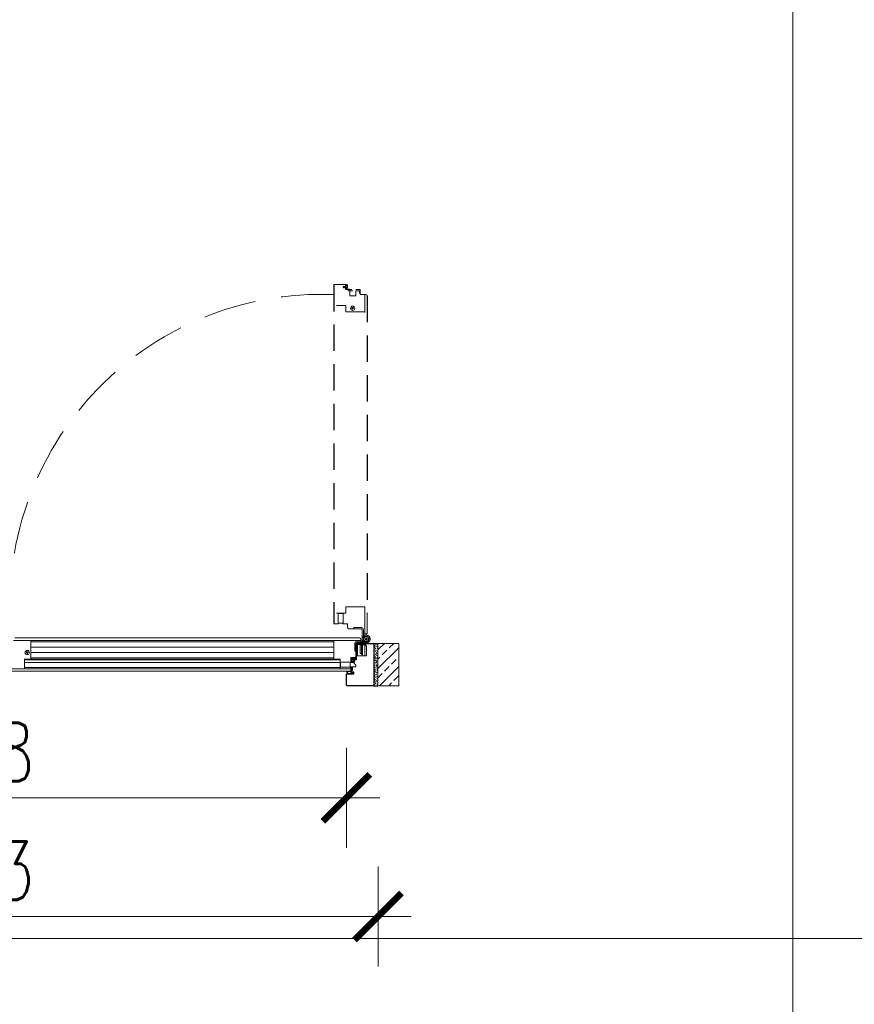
# Model space of a CAD drawing. Header units: millimetres. Extents: x 23192 to 149900, y -396339 to -79279.
# Tile 93 of 136: x 76012 to 76213, y -210633 to -210396. Entities that reach past the tile are written whole.
import ezdxf

# ---------------------------------------------------------------- set-up
doc = ezdxf.new("R2010")
doc.units = ezdxf.units.MM
for name, pattern in [('DASHDOT', [25.4, 12.7, -6.35, 0, -6.35]), ('DASHED', [19.05, 12.7, -6.35]), ('HIDDENX2', [19.05, 12.7, -6.35])]:
    doc.linetypes.add(name, pattern=pattern)
doc.layers.get('0').update_dxf_attribs({"lineweight": 0})
for name, color, linetype, lineweight in [('! Ślusarka opisy', 2, 'Continuous', 15), ('0_LEGENDA', 7, 'Continuous', 13), ('Drzwi - hatch', 8, 'Continuous', 5), ('Drzwi KRAWĘDZIE', 7, 'Continuous', 20), ('Drzwi Kreskowanie', 252, 'Continuous', 5)]:
    doc.layers.add(name, color=color, linetype=linetype, lineweight=lineweight)
for name, color, linetype in [('Drzwi PRZER-DUŻA', 240, 'DASHED'), ('GRUBA', 4, 'Continuous'), ('GRUBA-2', 210, 'Continuous'), ('POMOCN-2', 13, 'Continuous'), ('SYMETRIA-DASHDOT', 6, 'DASHDOT')]:
    doc.layers.add(name, color=color, linetype=linetype)
doc.styles.add('SIMPLEX', font='simplex.shx', dxfattribs={"width": 0.77})
doc.dimstyles.new('OL PB 200', dxfattribs={"dimscale": 4, "dimtxt": 3.5, "dimasz": 0.2, "dimexe": 10, "dimexo": 10, "dimgap": 1, "dimtad": 1, "dimdec": 1, "dimrnd": 0.5, "dimzin": 9, "dimdsep": 46, "dimtxsty": 'SIMPLEX', "dimblk": 'thick_MSz', "dimcen": 0.1, "dimdle": 8, "dimse1": 1, "dimse2": 1, "dimclrd": 256, "dimclre": 256, "dimclrt": 3, "dimadec": 1, "dimazin": 2, "dimtfac": 1, "dimtdec": 1, "dimtix": 1, "dimtofl": 0, "dimtmove": 2, "dimatfit": 3, "dimldrblk": 'thick_MSz', "dimfxl": 10, "dimfxlon": 1, "dimtolj": 1, "dimlwd": -1, "dimlwe": -1, "dimarcsym": 0})

# ---------------------------------------------------------------- blocks, each defined once
blk = doc.blocks.new('thick_MSz')
for p, q in [((0, 15), (0, -15)), ((-10, 0), (10, 0))]:
    blk.add_line(p, q)
at = {"const_width": 2, "elevation": 2}
blk.add_lwpolyline([(-7.07, -7.07), (7.07, 7.07)], dxfattribs=at)
blk = doc.blocks.new('*D412')
at = {"layer": '0_LEGENDA', "transparency": 16777216}
blk.add_line((75913.92, -210583.07), (76090.13, -210583.07), dxfattribs=at)
at = {"layer": 'DEFPOINTS', "color": 0, "transparency": 16777216}
for p in [(75913.12, -210554.54), (76090.93, -210554.54), (76090.93, -210583.07)]:
    blk.add_point(p, dxfattribs=at)
at = {"layer": '0_LEGENDA', "transparency": 16777216, "xscale": 0.8, "yscale": 0.8, "zscale": 0.8, "rotation": 180}
blk.add_blockref('thick_MSz', (75913.12, -210583.07), dxfattribs=at)
at = {"layer": '0_LEGENDA', "transparency": 16777216, "xscale": 0.8, "yscale": 0.8, "zscale": 0.8}
blk.add_blockref('thick_MSz', (76090.93, -210583.07), dxfattribs=at)
at = {"layer": '0_LEGENDA', "color": 3, "transparency": 16777216, "insert": (76002.03, -210572.07), "char_height": 14, "attachment_point": 5, "style": 'SIMPLEX'}
blk.add_mtext('\\A1;178', dxfattribs=at)
blk = doc.blocks.new('*D413')
at = {"layer": '0_LEGENDA', "transparency": 16777216}
blk.add_line((75906.32, -210611.58), (76097.73, -210611.58), dxfattribs=at)
at = {"layer": 'DEFPOINTS', "color": 0, "transparency": 16777216}
for p in [(75905.52, -210556.15), (76098.53, -210556.15), (76098.53, -210611.58)]:
    blk.add_point(p, dxfattribs=at)
at = {"layer": '0_LEGENDA', "transparency": 16777216, "xscale": 0.8, "yscale": 0.8, "zscale": 0.8, "rotation": 180}
blk.add_blockref('thick_MSz', (75905.52, -210611.58), dxfattribs=at)
at = {"layer": '0_LEGENDA', "transparency": 16777216, "xscale": 0.8, "yscale": 0.8, "zscale": 0.8}
blk.add_blockref('thick_MSz', (76098.53, -210611.58), dxfattribs=at)
at = {"layer": '0_LEGENDA', "color": 3, "transparency": 16777216, "insert": (76002.03, -210600.58), "char_height": 14, "attachment_point": 5, "style": 'SIMPLEX'}
blk.add_mtext('\\A1;193', dxfattribs=at)

msp = doc.modelspace()

# ---------------------------------------------------------------- hatches: boundary and pattern name
at = {"layer": 'Drzwi - hatch'}
h = msp.add_hatch(dxfattribs=at)
h.set_pattern_fill('AR-CONC', color=256, scale=0.003, angle=180)
h.set_pattern_definition([(230, (74828.89995, -206270.4583), (-0.546554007, 0.047817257), [0.05715, -0.62865]), (175, (74828.89995, -206270.4583), (0.105730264, -0.573170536), [0.04572, -0.50292175]), (280.451445, (74828.8544, -206270.4543), (-0.44082374, -0.525353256), [0.048570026, -0.534270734]), (226.1842, (74828.89995, -206270.6107), (-0.81323712, 0.12612698), [0.085725, -0.942975]), (276.635558, (74828.8322, -206270.6002), (-0.7122124, -0.74227837), [0.07285507, -0.80140682]), (171.184151, (74828.89995, -206270.6107), (-0.7122124, -0.74227837), [0.0685799, -0.7543792]), (201, (74828.82375, -206270.5726), (-0.454843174, 0.306795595), [0.05715, -0.62865]), (146, (74828.82375, -206270.5726), (-0.185406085, -0.5525639), [0.04572, -0.50292]), (251.451445, (74828.78585, -206270.547), (-0.64024926, -0.245768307), [0.048570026, -0.53426981]), (217.5, (74828.89995, -206270.45828), (-0.00926581, -0.253665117), [0, -0.496824, 0, -0.51054, 0, -0.504825]), (187.5, (74828.89995, -206270.45828), (-0.200458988, -0.300541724), [0, -0.291084, 0, -0.485394, 0, -0.192405]), (147.5, (74829.06988, -206270.45828), (-0.4067717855, 0.017186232), [0, -0.1905, 0, -0.59436, 0, -0.78867]), (137.5, (74829.14608, -206270.45828), (-0.444387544, -0.076279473), [0, -0.24765, 0, -0.394716, 0, -0.56007])])
h.paths.add_polyline_path([(76098.528, -210555.948), (76097.528, -210555.948), (76097.528, -210545.948), (76098.528, -210545.948)])
h = msp.add_hatch(dxfattribs=at)
h.set_pattern_fill('ANSI33', color=256, scale=0.5, angle=180)
h.set_pattern_definition([(225, (75832.9473, -206529.4965), (2.245064, -2.245064), []), (225, (75830.7023, -206529.4965), (2.245064, -2.245064), [1.5875, -0.79375])])
h.paths.add_polyline_path([(76103.528, -210556.148), (76103.528, -210545.948), (76098.528, -210545.948), (76098.528, -210556.148)])
at = {"layer": 'Drzwi Kreskowanie'}
h = msp.add_hatch(dxfattribs=at)
h.set_pattern_fill('ANSI37', color=256, scale=0.05, angle=450, style=0)
h.set_pattern_definition([(225, (75408.12845, -204547.88556), (-0.1122532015, 0.1122532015), []), (135, (75408.12845, -204547.88556), (0.1122532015, 0.1122532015), [])])
h.paths.add_polyline_path([(76093.378, -210548.448), (76093.578, -210548.448), (76093.578, -210547.448), (76093.378, -210547.448)])
h = msp.add_hatch(dxfattribs=at)
h.set_pattern_fill('ANSI37', color=256, scale=0.05, angle=450, style=0)
h.set_pattern_definition([(135, (73987.41231, -206530.42828), (-0.1122532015, -0.1122532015), []), (225, (73987.41231, -206530.42828), (0.1122532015, -0.1122532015), [])])
h.paths.add_polyline_path([(76092.183, -210552.348), (76092.383, -210552.348), (76092.383, -210551.548), (76092.333, -210551.548), (76092.333, -210551.848), (76092.183, -210551.848)])

# ---------------------------------------------------------------- linework, layer by layer
at = {"layer": '! Ślusarka opisy', "linetype": 'HIDDENX2'}
msp.add_arc((76084.872, -210536.937), 74.87, 87.6606, 187.34274, dxfattribs=at)
for p, q in [((76088.028, -210459.698), (76090.628, -210459.698)), ((76090.728, -210460.898), (76090.728, -210459.698)), ((76090.728, -210460.898), (76092.247, -210460.898)), ((76093.182, -210460.898), (76094.228, -210460.898)), ((76094.228, -210462.098), (76094.228, -210461.098)), ((76094.228, -210461.748), (76094.228, -210462.098)), ((76094.228, -210462.098), (76095.608, -210462.098)), ((76094.228, -210462.098), (76095.608, -210462.098)), ((76095.328, -210462.098), (76095.328, -210466.448)), ((76011.198, -210544.648), (76089.428, -210544.648)), ((76010.878, -210545.248), (76015.228, -210545.248)), ((76094.428, -210545.248), (76010.878, -210545.248)), ((76008.478, -210552.048), (76092.028, -210552.048)), ((76008.578, -210552.648), (76091.928, -210552.648))]:
    msp.add_line(p, q)
at = {"ltscale": 0.2}
for p, q in [((76015.028, -210549.448), (76087.928, -210549.448)), ((76015.028, -210549.748), (76088.428, -210549.748))]:
    msp.add_line(p, q, dxfattribs=at)
for points in [[(76095.328, -210464.748), (76095.328, -210464.748), (76095.328, -210466.248), (76090.828, -210466.248), (76090.828, -210464.748), (76088.528, -210464.748)], [(76095.328, -210543.648), (76095.328, -210537.148), (76090.828, -210537.148), (76090.828, -210538.648), (76088.528, -210538.648)], [(76013.528, -210545.248), (76013.528, -210545.248), (76015.028, -210545.248), (76015.028, -210549.748), (76013.528, -210549.748), (76013.528, -210552.048)], [(76094.428, -210545.248), (76087.928, -210545.248), (76087.928, -210549.748), (76089.428, -210549.748), (76089.428, -210552.048)]]:
    msp.add_lwpolyline(points)
for points in [[(76095.028, -210543.648), (76095.608, -210543.648, 0.4142136), (76095.928, -210543.328), (76095.928, -210538.648)], [(76087.928, -210541.148, 0.4142136), (76088.028, -210541.248), (76089.029, -210541.248)], [(76090.029, -210541.248), (76091.228, -210541.248), (76091.228, -210542.128, 0.4142136), (76091.548, -210542.448), (76092.728, -210542.448)], [(76094.428, -210545.548), (76094.428, -210544.968, 0.4142136), (76094.108, -210544.648), (76089.428, -210544.648)], [(76092.028, -210550.548), (76092.028, -210549.348), (76092.908, -210549.348, 0.4142136), (76093.228, -210549.028), (76093.228, -210547.848)], [(76091.928, -210552.648, 0.4142136), (76092.028, -210552.548), (76092.028, -210551.548)]]:
    msp.add_lwpolyline(points, format="xyb")
msp.add_lwpolyline([(76013.528, -210549.898), (76089.428, -210549.898)], dxfattribs=at)
for centre in [(76092.428, -210465.398), (76014.178, -210548.148)]:
    msp.add_circle(centre, 0.5)
for centre, radius, start, end in [((76088.028, -210459.798), 0.1, 90, 179.99979), ((76095.608, -210462.418), 0.32, 0, 90)]:
    msp.add_arc(centre, radius, start, end)
at = {"layer": '0_LEGENDA', "linetype": 'ByBlock', "ltscale": 5}
for p, q in [((76198.319, -211346.756), (76198.319, -210174.458)), ((67487.721, -210616.853), (76925.314, -210616.848))]:
    msp.add_line(p, q, dxfattribs=at)
at = {"layer": 'Drzwi KRAWĘDZIE'}
for p, q in [((76090.117, -210460.327), (76090.117, -210460.261)), ((76090.188, -210460.142), (76090.119, -210460.255)), ((76090.119, -210460.334), (76090.2, -210460.453)), ((76090.291, -210460.137), (76090.198, -210460.137)), ((76090.313, -210460.458), (76090.209, -210460.458)), ((76090.24, -210460.208), (76090.3, -210460.155)), ((76090.397, -210460.199), (76090.24, -210460.208)), ((76090.319, -210460.442), (76090.24, -210460.365)), ((76090.24, -210460.365), (76090.388, -210460.371)), ((76090.388, -210460.371), (76090.458, -210460.455)), ((76090.462, -210460.141), (76090.397, -210460.199)), ((76090.552, -210460.459), (76090.466, -210460.459)), ((76090.529, -210460.138), (76090.47, -210460.138)), ((76090.49, -210460.216), (76090.537, -210460.156)), ((76090.728, -210460.216), (76090.49, -210460.216)), ((76090.56, -210460.44), (76090.49, -210460.373)), ((76090.49, -210460.373), (76090.728, -210460.373)), ((76090.728, -210460.216), (76090.728, -210459.753)), ((76090.728, -210460.768), (76090.728, -210460.373)), ((76090.728, -210460.459), (76090.728, -210460.768)), ((76090.767, -210460.811), (76091.608, -210460.899)), ((76090.827, -210459.698), (76090.782, -210459.698)), ((76090.827, -210460.7), (76090.827, -210459.81)), ((76090.846, -210460.722), (76091.062, -210460.744)), ((76090.911, -210459.895), (76090.847, -210459.804)), ((76090.938, -210459.838), (76090.875, -210459.726)), ((76090.982, -210460.491), (76090.982, -210460.498)), ((76090.984, -210460.482), (76091.078, -210460.319)), ((76091.079, -210460.603), (76090.987, -210460.511)), ((76091.162, -210459.704), (76091.012, -210459.851)), ((76091.05, -210460.469), (76091.066, -210460.432)), ((76091.158, -210459.799), (76091.052, -210459.901)), ((76091.137, -210460.582), (76091.056, -210460.501)), ((76091.066, -210460.432), (76091.108, -210460.344)), ((76091.086, -210460.723), (76091.086, -210460.618)), ((76091.088, -210460.29), (76091.088, -210460.089)), ((76091.106, -210460.071), (76091.13, -210460.071)), ((76091.108, -210460.344), (76091.13, -210460.306)), ((76091.136, -210460.285), (76091.136, -210460.135)), ((76091.137, -210460.582), (76091.137, -210460.693)), ((76091.152, -210460.129), (76091.152, -210460.129)), ((76091.158, -210460.053), (76091.158, -210459.799)), ((76091.158, -210460.135), (76091.158, -210460.385)), ((76091.619, -210460.799), (76091.168, -210460.729)), ((76091.199, -210459.695), (76091.182, -210459.695)), ((76091.193, -210460.42), (76091.193, -210460.42)), ((76091.228, -210460.385), (76091.228, -210459.724)), ((76091.228, -210460.385), (76091.228, -210459.724)), ((76091.328, -210460.894), (76091.328, -210461.194)), ((76092.457, -210461.194), (76091.328, -210461.194)), ((76091.328, -210461.194), (76092.393, -210461.194)), ((76091.656, -210460.842), (76091.656, -210460.855)), ((76091.728, -210461.194), (76091.728, -210462.394)), ((76091.828, -210460.898), (76091.828, -210461.194)), ((76094.048, -210461.194), (76093.182, -210461.194)), ((76093.227, -210461.194), (76093.227, -210462.394)), ((76093.227, -210462.394), (76091.728, -210462.394)), ((76088.919, -210538.748), (76090.139, -210538.748)), ((76092.728, -210542.148), (76092.728, -210542.448)), ((76092.728, -210542.148), (76094.528, -210542.148)), ((76092.728, -210542.448), (76094.528, -210542.448)), ((76094.728, -210544.898), (76094.728, -210542.648)), ((76095.028, -210544.898), (76095.028, -210542.648)), ((76095.678, -210543.948), (76095.028, -210543.948)), ((76095.114, -210544.248), (76095.028, -210544.248)), ((76095.078, -210544.162), (76095.201, -210544.458)), ((76095.628, -210544.812), (76095.628, -210544.648)), ((76095.628, -210544.648), (76095.728, -210544.648)), ((76095.628, -210544.648), (76095.728, -210544.648)), ((76095.628, -210544.812), (76095.628, -210544.648)), ((76095.728, -210544.648), (76095.728, -210544.812)), ((76095.728, -210544.648), (76095.728, -210544.812)), ((76015.028, -210545.548), (76087.928, -210545.548)), ((76015.028, -210546.848), (76087.928, -210546.848)), ((76092.928, -210547.848), (76092.928, -210546.048)), ((76093.228, -210547.848), (76093.228, -210546.048)), ((76095.678, -210545.548), (76093.428, -210545.548)), ((76095.678, -210545.848), (76093.428, -210545.848)), ((76093.628, -210548.948), (76093.628, -210546.445)), ((76095.628, -210546.248), (76093.825, -210546.248)), ((76094.228, -210546.325), (76094.528, -210546.325)), ((76094.228, -210546.325), (76094.228, -210548.404)), ((76094.528, -210546.248), (76094.528, -210548.648)), ((76094.728, -210544.898), (76094.728, -210545.548)), ((76094.828, -210546.248), (76094.828, -210548.648)), ((76094.828, -210546.325), (76094.828, -210548.948)), ((76094.828, -210546.325), (76095.328, -210546.325)), ((76094.942, -210545.498), (76095.237, -210545.376)), ((76095.028, -210545.462), (76095.028, -210545.548)), ((76095.328, -210546.325), (76095.328, -210548.948)), ((76095.428, -210544.848), (76095.592, -210544.848)), ((76095.428, -210544.948), (76095.428, -210544.848)), ((76095.428, -210544.848), (76095.592, -210544.848)), ((76095.428, -210544.948), (76095.428, -210544.848)), ((76095.592, -210544.948), (76095.428, -210544.948)), ((76095.592, -210544.948), (76095.428, -210544.948)), ((76095.628, -210545.148), (76095.628, -210544.985)), ((76095.628, -210545.148), (76095.628, -210544.985)), ((76095.728, -210545.148), (76095.628, -210545.148)), ((76095.728, -210545.148), (76095.628, -210545.148)), ((76095.628, -210545.948), (76095.628, -210546.548)), ((76095.628, -210546.548), (76095.778, -210546.548)), ((76095.728, -210544.985), (76095.728, -210545.148)), ((76095.728, -210544.985), (76095.728, -210545.148)), ((76095.765, -210544.848), (76095.928, -210544.848)), ((76095.765, -210544.848), (76095.928, -210544.848)), ((76095.928, -210544.948), (76095.765, -210544.948)), ((76095.928, -210544.948), (76095.765, -210544.948)), ((76095.778, -210546.548), (76095.778, -210548.948)), ((76095.928, -210544.848), (76095.928, -210544.948)), ((76095.928, -210544.848), (76095.928, -210544.948)), ((76015.028, -210548.148), (76087.928, -210548.148)), ((76092.13, -210549.377), (76092.13, -210549.394)), ((76092.139, -210549.415), (76092.285, -210549.565)), ((76092.819, -210549.348), (76092.159, -210549.348)), ((76092.233, -210549.419), (76092.336, -210549.525)), ((76092.487, -210549.419), (76092.233, -210549.419)), ((76092.505, -210549.471), (76092.505, -210549.447)), ((76092.725, -210549.489), (76092.524, -210549.489)), ((76092.563, -210549.425), (76092.563, -210549.425)), ((76092.57, -210549.419), (76092.819, -210549.419)), ((76092.719, -210549.441), (76092.57, -210549.441)), ((76092.779, -210549.469), (76092.741, -210549.447)), ((76092.916, -210549.593), (76092.754, -210549.499)), ((76092.866, -210549.511), (76092.779, -210549.469)), ((76092.854, -210549.383), (76092.854, -210549.384)), ((76092.903, -210549.527), (76092.866, -210549.511)), ((76092.928, -210547.848), (76093.228, -210547.848)), ((76093.016, -210549.44), (76092.935, -210549.521)), ((76093.037, -210549.498), (76092.945, -210549.59)), ((76093.016, -210549.44), (76093.128, -210549.44)), ((76093.157, -210549.491), (76093.053, -210549.49)), ((76093.156, -210549.73), (76093.179, -210549.515)), ((76093.233, -210548.957), (76093.163, -210549.409)), ((76093.245, -210549.81), (76093.333, -210548.968)), ((76093.276, -210548.921), (76093.29, -210548.921)), ((76095.778, -210548.948), (76093.328, -210548.948)), ((76094.228, -210548.404), (76094.528, -210548.404)), ((76094.528, -210548.648), (76094.828, -210548.648)), ((76094.828, -210548.948), (76095.328, -210548.948)), ((76089.428, -210550.498), (76013.528, -210550.498)), ((76089.428, -210551.748), (76013.528, -210551.748)), ((76089.528, -210551.658), (76089.528, -210550.438)), ((76092.133, -210549.749), (76092.133, -210549.794)), ((76092.133, -210550.548), (76092.133, -210550.248)), ((76092.133, -210550.248), (76092.333, -210550.248)), ((76092.133, -210550.448), (76092.333, -210550.448)), ((76092.133, -210551.548), (76092.133, -210551.848)), ((76092.133, -210551.648), (76092.333, -210551.648)), ((76092.133, -210551.848), (76092.333, -210551.848)), ((76092.273, -210549.638), (76092.16, -210549.702)), ((76092.651, -210549.848), (76092.187, -210549.848)), ((76092.329, -210549.666), (76092.238, -210549.73)), ((76093.135, -210549.75), (76092.245, -210549.75)), ((76092.333, -210550.548), (76092.333, -210550.248)), ((76092.333, -210551.548), (76092.333, -210551.848)), ((76092.572, -210550.048), (76092.572, -210550.107)), ((76092.572, -210550.285), (76092.572, -210550.379)), ((76092.575, -210550.114), (76092.633, -210550.18)), ((76092.577, -210550.388), (76092.689, -210550.458)), ((76092.651, -210550.087), (76092.59, -210550.04)), ((76092.642, -210550.337), (76092.59, -210550.277)), ((76092.633, -210550.18), (76092.642, -210550.337)), ((76092.651, -210549.848), (76092.651, -210550.087)), ((76092.762, -210550.459), (76092.695, -210550.459)), ((76092.768, -210550.457), (76092.888, -210550.376)), ((76092.799, -210550.337), (76092.805, -210550.189)), ((76092.876, -210550.258), (76092.799, -210550.337)), ((76092.805, -210550.189), (76092.889, -210550.119)), ((76092.808, -210550.087), (76092.808, -210549.848)), ((76093.202, -210549.848), (76092.808, -210549.848)), ((76092.874, -210550.017), (76092.808, -210550.087)), ((76092.893, -210549.848), (76093.202, -210549.848)), ((76092.893, -210550.024), (76092.893, -210550.111)), ((76092.893, -210550.264), (76092.893, -210550.367)), ((76092.925, -210549.595), (76092.932, -210549.595)), ((76091.028, -210552.839), (76091.028, -210552.648)), ((76091.211, -210553.016), (76091.028, -210552.839)), ((76091.028, -210553.248), (76091.211, -210553.016)), ((76092.728, -210553.248), (76091.028, -210553.248)), ((76091.044, -210552.648), (76091.073, -210552.78)), ((76091.279, -210553.01), (76091.084, -210552.833)), ((76091.131, -210553.198), (76091.279, -210553.01)), ((76091.504, -210553.198), (76091.131, -210553.198)), ((76091.504, -210553.198), (76091.131, -210553.198)), ((76092.289, -210553.058), (76091.504, -210553.198)), ((76092.289, -210553.058), (76091.504, -210553.198)), ((76092.341, -210553.1), (76091.789, -210553.198)), ((76092.341, -210553.1), (76091.789, -210553.198)), ((76092.333, -210553.198), (76091.789, -210553.198)), ((76092.333, -210553.198), (76091.789, -210553.198)), ((76092.156, -210552.898), (76092.096, -210552.887)), ((76092.289, -210553.058), (76092.156, -210552.898)), ((76092.346, -210553.048), (76092.179, -210552.848)), ((76092.341, -210553.1), (76092.333, -210553.198)), ((76092.341, -210553.1), (76092.333, -210553.198)), ((76092.363, -210552.848), (76092.346, -210553.048)), ((76092.413, -210552.853), (76092.383, -210553.198)), ((76092.678, -210553.198), (76092.383, -210553.198)), ((76092.678, -210553.198), (76092.383, -210553.198)), ((76092.678, -210552.848), (76092.678, -210553.198))]:
    msp.add_line(p, q, dxfattribs=at)
for points in [[(76093.778, -210460.898), (76094.228, -210460.898), (76094.228, -210461.748), (76094.048, -210461.748), (76094.048, -210461.194)], [(76093.628, -210548.948), (76093.328, -210548.948), (76093.328, -210545.948), (76095.628, -210545.948), (76095.628, -210546.248)], [(76092.183, -210551.848), (76092.183, -210552.348), (76092.383, -210552.348), (76092.383, -210551.548)]]:
    msp.add_lwpolyline(points, dxfattribs=at)
for points in [[(76090.139, -210538.748), (76090.139, -210541.048), (76088.919, -210541.048), (76088.919, -210538.748), (76089.019, -210538.648), (76090.039, -210538.648)], [(76103.528, -210545.948), (76098.528, -210545.948), (76098.528, -210556.148), (76103.528, -210556.148)], [(76093.578, -210547.448), (76093.378, -210547.448), (76093.378, -210548.448), (76093.578, -210548.448)], [(76089.528, -210550.438), (76091.828, -210550.438), (76091.828, -210551.658), (76089.528, -210551.658), (76089.428, -210551.558), (76089.428, -210550.538)], [(76091.828, -210550.548), (76092.628, -210550.548), (76093.228, -210551.148), (76093.228, -210551.548), (76091.828, -210551.548)]]:
    msp.add_lwpolyline(points, close=True, dxfattribs=at)
msp.add_circle((76095.678, -210544.898), 0.6, dxfattribs=at)
msp.add_circle((76095.678, -210544.898), 0.6, dxfattribs=at)
for centre, radius, start, end in [((76090.128, -210460.261), 0.0108, 147.83568, 180), ((76090.128, -210460.327), 0.0108, 180, 214.10849), ((76090.198, -210460.148), 0.0108, 90, 147.83568), ((76090.209, -210460.447), 0.0108, 214.10849, 270), ((76090.291, -210460.148), 0.0108, 317.87426, 90), ((76090.309, -210460.448), 0.0112, 289.68235, 32.81299), ((76090.466, -210460.448), 0.0108, 221.62168, 270), ((76090.47, -210460.149), 0.0108, 90, 131.09359), ((76090.529, -210460.149), 0.0108, 317.3652, 90), ((76090.552, -210460.448), 0.0108, 270, 47.40765), ((76090.782, -210459.753), 0.0542, 90, 180), ((76090.772, -210460.768), 0.0434, 180, 264.06012), ((76090.827, -210459.753), 0.0542, 29.50127, 90), ((76090.838, -210459.81), 0.0108, 35.17592, 180), ((76090.849, -210460.7), 0.0217, 180, 264.06012), ((76090.984, -210459.85), 0.0858, 211.7271, 322.76557), ((76090.98, -210459.812), 0.0496, 211.7271, 322.76557), ((76091, -210460.491), 0.0181, 149.91702, 180), ((76091, -210460.498), 0.0181, 180, 224.98805), ((76091.076, -210460.48), 0.0289, 157.1749, 224.98805), ((76091.064, -210460.723), 0.0217, 264.06012, 359.80544), ((76091.057, -210460.622), 0.0294, 7.56548, 48.0692), ((76091.016, -210460.283), 0.0716, 329.187, 353.94587), ((76091.106, -210460.089), 0.0181, 90, 180), ((76091.131, -210460.042), 0.029, 267.58601, 337.95898), ((76091.092, -210460.285), 0.0434, 329.91702, 0), ((76091.151, -210460.151), 0.0216, 87.29636, 134.37699), ((76091.173, -210460.693), 0.0361, 180, 261.18957), ((76091.152, -210460.135), 0.00614, 0, 90), ((76091.193, -210460.385), 0.0351, 180, 270), ((76091.182, -210459.724), 0.0289, 90, 136.05357), ((76091.193, -210460.385), 0.0351, 270, 0), ((76091.613, -210460.855), 0.0434, 264.06012, 0), ((76091.613, -210460.842), 0.0434, 0, 81.18957), ((76094.528, -210542.648), 0.5, 0, 90), ((76094.528, -210542.648), 0.2, 0, 90), ((76095.678, -210544.898), 0.95, 180, 129.15831), ((76095.678, -210544.898), 0.95, 180, 129.15831), ((76095.678, -210544.898), 0.95, 270, 219.15831), ((76095.678, -210544.898), 0.95, 270, 219.15831), ((76095.678, -210544.898), 0.65, 180, 137.29129), ((76095.678, -210544.898), 0.65, 270, 227.29129), ((76093.428, -210546.048), 0.5, 90, 180), ((76093.428, -210546.048), 0.2, 90, 180), ((76093.701, -210546.321), 0.144, 30.24838, 239.75162), ((76095.678, -210544.898), 0.1, 120, 150), ((76095.678, -210544.898), 0.1, 120, 150), ((76095.678, -210544.898), 0.1, 210, 240), ((76095.678, -210544.898), 0.1, 210, 240), ((76095.678, -210544.898), 0.1, 30, 60), ((76095.678, -210544.898), 0.1, 30, 60), ((76095.678, -210544.898), 0.1, 300, 330), ((76095.678, -210544.898), 0.1, 300, 330), ((76092.159, -210549.377), 0.0289, 90, 180), ((76092.159, -210549.394), 0.0289, 180, 226.05357), ((76092.476, -210549.445), 0.029, 357.58601, 67.95898), ((76092.524, -210549.471), 0.0181, 180, 270), ((76092.57, -210549.425), 0.00614, 90, 180), ((76092.585, -210549.426), 0.0216, 177.29636, 224.37699), ((76092.719, -210549.484), 0.0434, 59.91702, 90), ((76092.717, -210549.56), 0.0716, 59.187, 83.94587), ((76092.819, -210549.383), 0.0351, 0, 90), ((76092.819, -210549.384), 0.0351, 270, 0), ((76092.915, -210549.5), 0.0289, 247.1749, 314.98805), ((76093.057, -210549.52), 0.0294, 97.56548, 138.0692), ((76093.128, -210549.403), 0.0361, 270, 351.18957), ((76093.157, -210549.512), 0.0217, 354.06012, 89.80544), ((76093.276, -210548.964), 0.0434, 90, 171.18957), ((76093.29, -210548.964), 0.0434, 354.06012, 90), ((76092.187, -210549.749), 0.0542, 119.50127, 180), ((76092.187, -210549.794), 0.0542, 180, 270), ((76092.245, -210549.739), 0.0108, 125.17592, 270), ((76092.247, -210549.596), 0.0496, 301.7271, 52.76557), ((76092.284, -210549.593), 0.0858, 301.7271, 52.76557), ((76092.583, -210550.048), 0.0108, 47.3652, 180), ((76092.583, -210550.107), 0.0108, 180, 221.09359), ((76092.582, -210550.285), 0.0108, 47.87426, 180), ((76092.582, -210550.379), 0.0108, 180, 237.83568), ((76092.695, -210550.448), 0.0108, 237.83568, 270), ((76092.762, -210550.448), 0.0108, 270, 304.10849), ((76092.882, -210550.024), 0.0108, 0, 137.40765), ((76092.882, -210550.267), 0.0112, 19.68235, 122.81299), ((76092.882, -210550.367), 0.0108, 304.10849, 0), ((76092.882, -210550.111), 0.0108, 311.62168, 0), ((76092.925, -210549.577), 0.0181, 239.91702, 270), ((76092.932, -210549.577), 0.0181, 270, 314.98805), ((76093.135, -210549.728), 0.0217, 270, 354.06012), ((76093.202, -210549.805), 0.0434, 270, 354.06012), ((76091.534, -210553.433), 0.8, 101.00323, 125.15115), ((76091.561, -210553.41), 0.749, 44.28419, 129.57461), ((76091.623, -210553.377), 0.732, 46.28614, 84.99461)]:
    msp.add_arc(centre, radius, start, end, dxfattribs=at)
at = {"layer": 'Drzwi PRZER-DUŻA', "ltscale": 0.5}
for p, q in [((76087.928, -210459.798), (76087.928, -210541.148)), ((76095.928, -210462.418), (76095.928, -210538.648))]:
    msp.add_line(p, q, dxfattribs=at)
at = {"layer": 'GRUBA'}
msp.add_lwpolyline([(76092.133, -210550.548), (76092.133, -210549.848), (76093.328, -210549.848), (76093.328, -210548.447), (76093.328, -210548.447), (76093.328, -210548.448), (76093.578, -210548.448), (76093.578, -210547.448), (76093.328, -210547.448), (76093.328, -210546.448), (76093.328, -210546.448), (76093.328, -210545.948), (76097.528, -210545.948), (76097.528, -210556.148), (76091.248, -210556.148, -0.4142136), (76090.928, -210555.828), (76090.928, -210553.248), (76092.728, -210553.248), (76092.728, -210552.848), (76092.133, -210552.848), (76092.133, -210552.348), (76092.383, -210552.348), (76092.383, -210551.548)], format="xyb", dxfattribs=at)
at = {"layer": 'GRUBA-2'}
for p, q in [((76092.69, -210465.398), (76092.152, -210465.398)), ((76092.428, -210465.638), (76092.428, -210465.158)), ((76014.418, -210548.148), (76013.938, -210548.148)), ((76014.178, -210547.886), (76014.178, -210548.425))]:
    msp.add_line(p, q, dxfattribs=at)
at = {"layer": 'POMOCN-2'}
for p, q in [((76097.528, -210545.948), (76098.528, -210545.948)), ((76097.528, -210556.148), (76098.528, -210556.148))]:
    msp.add_line(p, q, dxfattribs=at)
at = {"layer": 'SYMETRIA-DASHDOT'}
for p, q in [((76095.678, -210544.556), (76095.678, -210545.241)), ((76095.678, -210544.556), (76095.678, -210545.241)), ((76096.021, -210544.898), (76095.335, -210544.898)), ((76095.335, -210544.898), (76096.021, -210544.898))]:
    msp.add_line(p, q, dxfattribs=at)

# ---------------------------------------------------------------- dimensions: what is measured, and where the dimension line sits
at = {"layer": '0_LEGENDA', "color": 7}
for base, p1, p2, picture, middle in [((76098.528, -210611.582), (75905.523, -210556.148), (76098.528, -210556.148), '*D413', (76002.026, -210600.582)), ((76090.928, -210583.068), (75913.123, -210554.538), (76090.928, -210554.538), '*D412', (76002.026, -210572.068))]:
    dim = msp.add_linear_dim(base=base, p1=p1, p2=p2, dimstyle='OL PB 200', dxfattribs=at)
    dim.commit()
    dim.dimension.update_dxf_attribs({"geometry": picture, "text_midpoint": middle})

doc.saveas('drawing.dxf')
